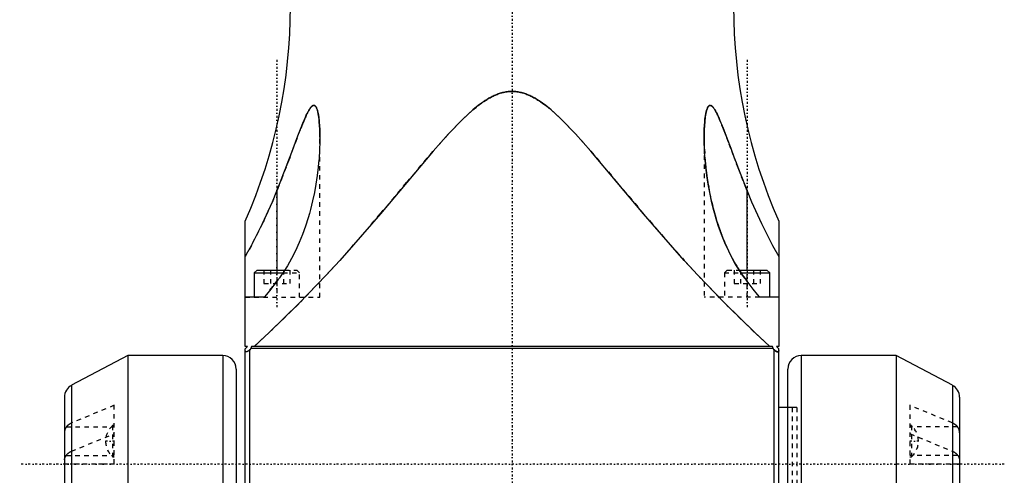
# Model space of a CAD drawing. Extents: x -109 to 109, y -1 to 887.
# Tile 6 of 15: x -109 to 109, y 352 to 452. Entities that reach past the tile are written whole.
import ezdxf

# ---------------------------------------------------------------- set-up
doc = ezdxf.new("R2010")
doc.units = 0
doc.linetypes.add('CENTER', pattern=[1.5, 0.45, -0.5, 0.05, -0.5])
doc.linetypes.add('DASHED', pattern=[2, 1, -1])
for name, color, linetype in [('AM_0', 7, 'CONTINUOUS'), ('AM_3', 7, 'DASHED'), ('AM_7', 7, 'CENTER')]:
    doc.layers.add(name, color=color, linetype=linetype)

msp = doc.modelspace()

# ---------------------------------------------------------------- linework, layer by layer
at = {"layer": 'AM_0', "color": 7, "linetype": 'CONTINUOUS'}
for p, q in [((-52, 414.45), (-52, 396.89)), ((52, 396.89), (52, 414.45)), ((-59, 380), (-59, 407.71)), ((59, 407.71), (59, 380)), ((-56.4, 396.89), (-57, 396.29)), ((-56.4, 396.89), (-50.27, 396.89)), ((50.27, 396.89), (56.4, 396.89)), ((57, 396.29), (56.4, 396.89)), ((-57, 396.29), (-57, 390.89)), ((-57, 396.29), (-50.66, 396.29)), ((50.66, 396.29), (57, 396.29)), ((57, 390.89), (57, 396.29)), ((-54.79, 390.89), (-59, 390.89)), ((59, 390.89), (54.79, 390.89)), ((-59, 379.5), (-58.5, 380)), ((-58.5, 380), (-59, 380)), ((-59, 262), (-59, 379.5)), ((-57.75, 379.51), (-58, 379.26)), ((-58, 261), (-58, 379.26)), ((-57.64, 380), (-57.75, 379.51)), ((57.75, 379.51), (-57.75, 379.51)), ((57.64, 380), (-57.64, 380)), ((57.75, 379.51), (57.64, 380)), ((58, 379.26), (57.75, 379.51)), ((58, 322), (58, 379.26)), ((59, 380), (58.5, 380)), ((58.5, 380), (59, 379.5)), ((59, 262), (59, 379.5)), ((-85, 378), (-97.41, 371.4)), ((-64, 378), (-85, 378)), ((-85, 378), (-85, 198)), ((-64, 378), (-64, 198)), ((85, 378), (64, 378)), ((64, 378), (64, 322)), ((97.41, 371.4), (85, 378)), ((85, 378), (85, 198)), ((-61, 375), (-61, 201)), ((61, 229.8), (61, 375)), ((-97.41, 371.4), (-97.41, 283.18)), ((97.41, 371.4), (97.41, 283.18)), ((-99, 368.75), (-99, 207.25)), ((99, 368.75), (99, 207.25)), ((61, 366.5), (59, 366.5))]:
    msp.add_line(p, q, dxfattribs=at)
for points in [[(57.04, 380, 0), (53.63, 383.13, 0), (47.12, 389.47, 0), (41.1, 395.77, 0), (38.11, 399.03, 0), (35.03, 402.48, 0), (29.12, 409.34, 0), (23.3, 416.27, 0), (17.45, 423.17, 0), (14.02, 427.02, 0), (12.97, 428.15, 0), (11.89, 429.27, 0), (11.35, 429.81, 0), (10.81, 430.34, 0), (9.73, 431.36, 0), (8.65, 432.31, 0), (7.46, 433.28, 0), (6.23, 434.17, 0), (5.52, 434.63, 0), (5.31, 434.76, 0), (5.09, 434.89, 0), (4.97, 434.95, 0), (4.86, 435.01, 0), (4.63, 435.14, 0), (4.41, 435.25, 0), (4.3, 435.31, 0), (4.18, 435.36, 0), (3.97, 435.47, 0), (3.75, 435.56, 0), (3.64, 435.61, 0), (3.53, 435.66, 0), (3.3, 435.75, 0), (3.07, 435.84, 0), (2.83, 435.92, 0), (2.59, 436, 0), (2.34, 436.07, 0), (2.22, 436.11, 0), (2.09, 436.14, 0), (1.85, 436.2, 0), (1.6, 436.25, 0), (1.35, 436.3, 0), (1.1, 436.33, 0), (0.85, 436.36, 0), (0.72, 436.37, 0), (0.6, 436.38, 0), (0.36, 436.4, 0), (0.12, 436.41, 0), (0, 436.41, 0), (-0.12, 436.41, 0), (-0.36, 436.4, 0), (-0.6, 436.38, 0), (-0.72, 436.37, 0), (-0.85, 436.36, 0), (-1.1, 436.33, 0), (-1.35, 436.3, 0), (-1.6, 436.25, 0), (-1.85, 436.2, 0), (-2.09, 436.14, 0), (-2.22, 436.11, 0), (-2.34, 436.07, 0), (-2.59, 436, 0), (-2.83, 435.92, 0), (-3.07, 435.84, 0), (-3.3, 435.75, 0), (-3.53, 435.66, 0), (-3.64, 435.61, 0), (-3.75, 435.56, 0), (-3.97, 435.47, 0), (-4.18, 435.36, 0), (-4.3, 435.31, 0), (-4.41, 435.25, 0), (-4.63, 435.14, 0), (-4.86, 435.01, 0), (-4.97, 434.95, 0), (-5.09, 434.89, 0), (-5.31, 434.76, 0), (-5.52, 434.63, 0), (-5.73, 434.5, 0), (-5.93, 434.37, 0), (-6.13, 434.24, 0), (-6.23, 434.17, 0), (-6.33, 434.1, 0), (-6.54, 433.96, 0), (-6.74, 433.81, 0), (-7.46, 433.28, 0), (-8.65, 432.31, 0), (-9.73, 431.36, 0), (-10.81, 430.34, 0), (-11.35, 429.81, 0), (-11.89, 429.27, 0), (-12.97, 428.15, 0), (-14.02, 427.02, 0), (-17.45, 423.17, 0), (-23.3, 416.27, 0), (-29.12, 409.34, 0), (-35.03, 402.48, 0), (-38.11, 399.03, 0), (-41.1, 395.77, 0), (-47.12, 389.47, 0), (-53.63, 383.13, 0), (-57.04, 380, 0)], [(-52, 414.45, 0), (-51.71, 415.17, 0), (-51.15, 416.6, 0), (-50.59, 418.04, 0), (-50.31, 418.76, 0), (-50.04, 419.47, 0), (-49.49, 420.91, 0), (-48.95, 422.35, 0), (-48.41, 423.78, 0), (-47.88, 425.19, 0), (-47.34, 426.61, 0), (-47.07, 427.32, 0), (-46.8, 428.02, 0), (-46.25, 429.39, 0), (-45.91, 430.22, 0), (-45.81, 430.45, 0), (-45.71, 430.68, 0), (-45.66, 430.8, 0), (-45.6, 430.91, 0), (-45.5, 431.13, 0), (-45.4, 431.35, 0), (-45.3, 431.56, 0), (-45.19, 431.76, 0), (-45.08, 431.97, 0), (-45.03, 432.07, 0), (-44.97, 432.17, 0), (-44.85, 432.37, 0), (-44.74, 432.55, 0), (-44.62, 432.73, 0), (-44.55, 432.82, 0), (-44.52, 432.85, 0), (-44.5, 432.87, 0), (-44.49, 432.89, 0), (-44.48, 432.9, 0), (-44.46, 432.93, 0), (-44.44, 432.95, 0), (-44.42, 432.97, 0), (-44.4, 433, 0), (-44.38, 433.02, 0), (-44.37, 433.03, 0), (-44.36, 433.04, 0), (-44.33, 433.06, 0), (-44.31, 433.08, 0), (-44.3, 433.09, 0), (-44.29, 433.11, 0), (-44.27, 433.12, 0), (-44.25, 433.14, 0), (-44.24, 433.15, 0), (-44.23, 433.16, 0), (-44.2, 433.18, 0), (-44.18, 433.2, 0), (-44.16, 433.21, 0), (-44.14, 433.23, 0), (-44.12, 433.24, 0), (-44.1, 433.25, 0), (-44.09, 433.25, 0), (-44.07, 433.26, 0), (-44.05, 433.28, 0), (-44.03, 433.29, 0), (-44.01, 433.29, 0), (-43.98, 433.3, 0), (-43.97, 433.31, 0), (-43.96, 433.31, 0), (-43.94, 433.32, 0), (-43.92, 433.32, 0), (-43.9, 433.32, 0), (-43.87, 433.33, 0), (-43.85, 433.33, 0), (-43.84, 433.33, 0), (-43.83, 433.33, 0), (-43.81, 433.33, 0), (-43.79, 433.32, 0), (-43.77, 433.32, 0), (-43.75, 433.32, 0), (-43.73, 433.31, 0), (-43.72, 433.31, 0), (-43.71, 433.3, 0), (-43.69, 433.3, 0), (-43.67, 433.29, 0), (-43.65, 433.28, 0), (-43.63, 433.27, 0), (-43.61, 433.26, 0), (-43.6, 433.25, 0), (-43.59, 433.24, 0), (-43.57, 433.23, 0), (-43.56, 433.21, 0), (-43.55, 433.21, 0), (-43.54, 433.2, 0), (-43.52, 433.18, 0), (-43.5, 433.17, 0), (-43.49, 433.16, 0), (-43.49, 433.15, 0), (-43.47, 433.13, 0), (-43.45, 433.11, 0), (-43.44, 433.09, 0), (-43.42, 433.07, 0), (-43.41, 433.05, 0), (-43.4, 433.04, 0), (-43.39, 433.02, 0), (-43.37, 433, 0), (-43.36, 432.98, 0), (-43.35, 432.95, 0), (-43.33, 432.93, 0), (-43.32, 432.9, 0), (-43.31, 432.89, 0), (-43.3, 432.88, 0), (-43.29, 432.85, 0), (-43.28, 432.83, 0), (-43.27, 432.81, 0), (-43.23, 432.73, 0), (-43.16, 432.55, 0), (-43.09, 432.34, 0), (-43.05, 432.23, 0), (-43.02, 432.1, 0), (-42.95, 431.82, 0), (-42.88, 431.5, 0), (-42.81, 431.14, 0), (-42.76, 430.74, 0), (-42.7, 430.33, 0), (-42.68, 430.12, 0), (-42.66, 429.91, 0), (-42.62, 429.48, 0), (-42.59, 429.04, 0), (-42.56, 428.6, 0), (-42.54, 428.17, 0), (-42.52, 427.74, 0), (-42.52, 427.53, 0), (-42.51, 427.32, 0), (-42.5, 426.89, 0), (-42.5, 426.46, 0), (-42.5, 426.25, 0)], [(42.5, 426.25, 0), (42.5, 426.81, 0), (42.53, 427.92, 0), (42.58, 429, 0), (42.63, 429.56, 0), (42.68, 430.12, 0), (42.76, 430.76, 0), (42.78, 430.94, 0), (42.81, 431.11, 0), (42.83, 431.2, 0), (42.84, 431.29, 0), (42.87, 431.45, 0), (42.9, 431.62, 0), (42.94, 431.78, 0), (42.98, 431.94, 0), (43.02, 432.1, 0), (43.04, 432.18, 0), (43.06, 432.26, 0), (43.11, 432.41, 0), (43.16, 432.56, 0), (43.22, 432.7, 0), (43.28, 432.83, 0), (43.31, 432.9, 0), (43.33, 432.92, 0), (43.34, 432.94, 0), (43.34, 432.95, 0), (43.35, 432.96, 0), (43.36, 432.98, 0), (43.37, 433, 0), (43.38, 433, 0), (43.38, 433.01, 0), (43.39, 433.03, 0), (43.41, 433.05, 0), (43.41, 433.06, 0), (43.42, 433.07, 0), (43.43, 433.08, 0), (43.44, 433.1, 0), (43.46, 433.11, 0), (43.47, 433.13, 0), (43.48, 433.14, 0), (43.49, 433.15, 0), (43.5, 433.16, 0), (43.51, 433.17, 0), (43.52, 433.19, 0), (43.54, 433.2, 0), (43.55, 433.21, 0), (43.57, 433.22, 0), (43.57, 433.23, 0), (43.58, 433.23, 0), (43.6, 433.24, 0), (43.61, 433.25, 0), (43.62, 433.26, 0), (43.64, 433.27, 0), (43.66, 433.28, 0), (43.66, 433.28, 0), (43.67, 433.29, 0), (43.69, 433.3, 0), (43.7, 433.3, 0), (43.72, 433.31, 0), (43.73, 433.31, 0), (43.75, 433.32, 0), (43.76, 433.32, 0), (43.77, 433.32, 0), (43.78, 433.32, 0), (43.8, 433.32, 0), (43.82, 433.33, 0), (43.83, 433.33, 0), (43.85, 433.33, 0), (43.86, 433.33, 0), (43.87, 433.33, 0), (43.88, 433.32, 0), (43.9, 433.32, 0), (43.91, 433.32, 0), (43.92, 433.32, 0), (43.93, 433.32, 0), (43.95, 433.31, 0), (43.96, 433.31, 0), (43.97, 433.31, 0), (43.99, 433.3, 0), (44, 433.3, 0), (44.02, 433.29, 0), (44.04, 433.28, 0), (44.06, 433.27, 0), (44.06, 433.27, 0), (44.07, 433.26, 0), (44.09, 433.25, 0), (44.11, 433.24, 0), (44.13, 433.23, 0), (44.14, 433.22, 0), (44.16, 433.21, 0), (44.17, 433.2, 0), (44.18, 433.2, 0), (44.2, 433.19, 0), (44.21, 433.17, 0), (44.23, 433.16, 0), (44.25, 433.14, 0), (44.26, 433.13, 0), (44.27, 433.12, 0), (44.28, 433.11, 0), (44.3, 433.1, 0), (44.32, 433.08, 0), (44.33, 433.06, 0), (44.35, 433.05, 0), (44.37, 433.03, 0), (44.38, 433.02, 0), (44.38, 433.01, 0), (44.4, 432.99, 0), (44.42, 432.98, 0), (44.48, 432.91, 0), (44.53, 432.85, 0), (44.57, 432.78, 0), (44.67, 432.65, 0), (44.77, 432.5, 0), (44.82, 432.42, 0), (44.88, 432.33, 0), (44.99, 432.14, 0), (45.11, 431.93, 0), (45.17, 431.81, 0), (45.23, 431.69, 0), (45.36, 431.42, 0), (45.5, 431.13, 0), (45.64, 430.82, 0), (45.79, 430.5, 0), (45.93, 430.17, 0), (46, 430, 0), (46.07, 429.83, 0), (46.21, 429.49, 0), (46.36, 429.15, 0), (46.83, 427.94, 0), (47.61, 425.92, 0), (48.39, 423.83, 0), (49.17, 421.75, 0), (49.57, 420.71, 0), (49.96, 419.67, 0), (50.77, 417.57, 0), (51.59, 415.49, 0), (52, 414.45, 0)], [(-42.5, 426.25, 0), (-42.51, 425.32, 0), (-42.57, 423.43, 0), (-42.69, 421.56, 0), (-42.77, 420.62, 0), (-42.87, 419.68, 0), (-43.1, 417.8, 0), (-43.38, 415.92, 0), (-43.72, 414.04, 0), (-44.12, 412.17, 0), (-44.58, 410.3, 0), (-44.83, 409.37, 0), (-45.1, 408.45, 0), (-45.69, 406.6, 0), (-46.35, 404.77, 0), (-47.09, 402.96, 0), (-47.9, 401.17, 0), (-48.78, 399.44, 0), (-49.23, 398.63, 0), (-49.68, 397.85, 0), (-50.6, 396.39, 0), (-51.14, 395.59, 0), (-51.3, 395.37, 0), (-51.45, 395.15, 0), (-51.53, 395.05, 0), (-51.61, 394.94, 0), (-51.77, 394.73, 0), (-51.92, 394.52, 0), (-52, 394.42, 0)], [(52, 394.42, 0), (51.92, 394.52, 0), (51.77, 394.73, 0), (51.61, 394.94, 0), (51.53, 395.04, 0), (51.46, 395.15, 0), (51.3, 395.37, 0), (51.15, 395.58, 0), (50.61, 396.38, 0), (49.69, 397.83, 0), (49.24, 398.6, 0), (48.8, 399.41, 0), (47.93, 401.11, 0), (47.11, 402.9, 0), (46.37, 404.73, 0), (45.7, 406.56, 0), (45.11, 408.41, 0), (44.84, 409.34, 0), (44.59, 410.27, 0), (44.13, 412.14, 0), (43.73, 414.02, 0), (43.38, 415.91, 0), (43.1, 417.8, 0), (42.87, 419.68, 0), (42.77, 420.63, 0), (42.69, 421.57, 0), (42.57, 423.46, 0), (42.51, 425.31, 0), (42.5, 426.25, 0)], [(-59, 399.9, 0), (-57.66, 402.33, 0), (-55.19, 407.19, 0), (-53.01, 412, 0), (-52, 414.45, 0)], [(52, 414.45, 0), (53.01, 412, 0), (55.19, 407.19, 0), (57.66, 402.33, 0), (59, 399.9, 0)], [(-52, 394.42, 0), (-52.46, 393.83, 0), (-53.38, 392.64, 0), (-54.31, 391.47, 0), (-54.79, 390.89, 0)], [(54.79, 390.89, 0), (54.31, 391.47, 0), (53.38, 392.64, 0), (52.46, 393.83, 0), (52, 394.42, 0)], [(-58, 379.26, 0), (-58.01, 379.25, 0), (-58.02, 379.24, 0), (-58.04, 379.22, 0), (-58.05, 379.21, 0), (-58.05, 379.21, 0), (-58.07, 379.19, 0), (-58.08, 379.18, 0), (-58.1, 379.16, 0), (-58.11, 379.15, 0), (-58.13, 379.14, 0), (-58.14, 379.13, 0), (-58.14, 379.12, 0), (-58.16, 379.11, 0), (-58.17, 379.1, 0), (-58.19, 379.08, 0), (-58.2, 379.07, 0), (-58.22, 379.06, 0), (-58.23, 379.05, 0), (-58.23, 379.05, 0), (-58.25, 379.04, 0), (-58.26, 379.02, 0), (-58.27, 379.02, 0), (-58.28, 379.01, 0), (-58.29, 379, 0), (-58.31, 378.99, 0), (-58.31, 378.99, 0), (-58.32, 378.98, 0), (-58.34, 378.97, 0), (-58.35, 378.96, 0), (-58.36, 378.95, 0), (-58.38, 378.94, 0), (-58.39, 378.93, 0), (-58.4, 378.93, 0), (-58.41, 378.92, 0), (-58.42, 378.92, 0), (-58.43, 378.91, 0), (-58.45, 378.9, 0), (-58.46, 378.89, 0), (-58.47, 378.88, 0), (-58.48, 378.88, 0), (-58.49, 378.88, 0), (-58.5, 378.87, 0), (-58.51, 378.86, 0), (-58.53, 378.86, 0), (-58.54, 378.85, 0), (-58.55, 378.85, 0), (-58.56, 378.84, 0), (-58.57, 378.84, 0), (-58.58, 378.84, 0), (-58.59, 378.83, 0), (-58.6, 378.83, 0), (-58.62, 378.82, 0), (-58.63, 378.82, 0), (-58.63, 378.82, 0), (-58.64, 378.82, 0), (-58.65, 378.81, 0), (-58.67, 378.81, 0), (-58.68, 378.81, 0), (-58.69, 378.8, 0), (-58.7, 378.8, 0), (-58.71, 378.8, 0), (-58.71, 378.8, 0), (-58.72, 378.8, 0), (-58.73, 378.8, 0), (-58.74, 378.8, 0), (-58.74, 378.8, 0), (-58.76, 378.8, 0), (-58.77, 378.8, 0), (-58.77, 378.8, 0), (-58.78, 378.8, 0), (-58.79, 378.8, 0), (-58.79, 378.8, 0), (-58.8, 378.8, 0), (-58.81, 378.8, 0), (-58.82, 378.81, 0), (-58.83, 378.81, 0), (-58.83, 378.81, 0), (-58.84, 378.81, 0), (-58.85, 378.81, 0), (-58.86, 378.82, 0), (-58.86, 378.82, 0), (-58.87, 378.82, 0), (-58.87, 378.83, 0), (-58.88, 378.83, 0), (-58.89, 378.83, 0), (-58.89, 378.84, 0), (-58.9, 378.84, 0), (-58.9, 378.85, 0), (-58.91, 378.85, 0), (-58.91, 378.85, 0), (-58.92, 378.86, 0), (-58.92, 378.86, 0), (-58.93, 378.87, 0), (-58.93, 378.87, 0), (-58.94, 378.88, 0), (-58.94, 378.89, 0), (-58.94, 378.89, 0), (-58.95, 378.89, 0), (-58.95, 378.9, 0), (-58.96, 378.91, 0), (-58.96, 378.91, 0), (-58.96, 378.92, 0), (-58.97, 378.93, 0), (-58.97, 378.93, 0), (-58.97, 378.94, 0), (-58.97, 378.94, 0), (-58.98, 378.95, 0), (-58.98, 378.96, 0), (-58.98, 378.96, 0), (-58.98, 378.97, 0), (-58.98, 378.98, 0), (-58.98, 378.98, 0), (-58.99, 378.99, 0), (-58.99, 378.99, 0), (-58.99, 379, 0), (-58.99, 379.03, 0), (-59, 379.09, 0), (-59, 379.12, 0)], [(59, 379.12, 0), (59, 379.11, 0), (59, 379.1, 0), (59, 379.09, 0), (59, 379.08, 0), (59, 379.08, 0), (59, 379.07, 0), (59, 379.06, 0), (59, 379.05, 0), (58.99, 379.03, 0), (58.99, 379.02, 0), (58.99, 379.02, 0), (58.99, 379.01, 0), (58.99, 379, 0), (58.99, 378.99, 0), (58.99, 378.98, 0), (58.98, 378.98, 0), (58.98, 378.97, 0), (58.98, 378.96, 0), (58.98, 378.96, 0), (58.97, 378.95, 0), (58.97, 378.94, 0), (58.97, 378.94, 0), (58.97, 378.93, 0), (58.96, 378.92, 0), (58.96, 378.92, 0), (58.96, 378.91, 0), (58.96, 378.91, 0), (58.95, 378.9, 0), (58.95, 378.9, 0), (58.94, 378.89, 0), (58.94, 378.88, 0), (58.93, 378.88, 0), (58.93, 378.87, 0), (58.93, 378.87, 0), (58.92, 378.86, 0), (58.92, 378.86, 0), (58.91, 378.85, 0), (58.91, 378.85, 0), (58.9, 378.84, 0), (58.9, 378.84, 0), (58.89, 378.84, 0), (58.89, 378.83, 0), (58.88, 378.83, 0), (58.87, 378.82, 0), (58.86, 378.82, 0), (58.86, 378.82, 0), (58.85, 378.81, 0), (58.85, 378.81, 0), (58.84, 378.81, 0), (58.83, 378.81, 0), (58.82, 378.8, 0), (58.81, 378.8, 0), (58.8, 378.8, 0), (58.8, 378.8, 0), (58.79, 378.8, 0), (58.78, 378.8, 0), (58.77, 378.8, 0), (58.76, 378.8, 0), (58.75, 378.8, 0), (58.74, 378.8, 0), (58.74, 378.8, 0), (58.73, 378.8, 0), (58.72, 378.8, 0), (58.71, 378.8, 0), (58.7, 378.8, 0), (58.7, 378.8, 0), (58.68, 378.8, 0), (58.67, 378.81, 0), (58.67, 378.81, 0), (58.66, 378.81, 0), (58.65, 378.81, 0), (58.64, 378.82, 0), (58.62, 378.82, 0), (58.61, 378.82, 0), (58.6, 378.83, 0), (58.59, 378.83, 0), (58.58, 378.83, 0), (58.57, 378.84, 0), (58.56, 378.84, 0), (58.55, 378.85, 0), (58.53, 378.86, 0), (58.52, 378.86, 0), (58.51, 378.86, 0), (58.51, 378.87, 0), (58.49, 378.87, 0), (58.48, 378.88, 0), (58.47, 378.89, 0), (58.45, 378.9, 0), (58.44, 378.9, 0), (58.43, 378.91, 0), (58.43, 378.91, 0), (58.41, 378.92, 0), (58.4, 378.93, 0), (58.39, 378.94, 0), (58.37, 378.95, 0), (58.36, 378.95, 0), (58.35, 378.96, 0), (58.35, 378.96, 0), (58.33, 378.97, 0), (58.32, 378.98, 0), (58.31, 378.99, 0), (58.29, 379, 0), (58.28, 379.01, 0), (58.27, 379.02, 0), (58.27, 379.02, 0), (58.25, 379.03, 0), (58.24, 379.04, 0), (58.23, 379.05, 0), (58.23, 379.05, 0), (58.21, 379.06, 0), (58.2, 379.07, 0), (58.2, 379.08, 0), (58.19, 379.08, 0), (58.18, 379.09, 0), (58.16, 379.11, 0), (58.15, 379.12, 0), (58.14, 379.13, 0), (58.12, 379.14, 0), (58.12, 379.15, 0), (58.11, 379.15, 0), (58.1, 379.16, 0), (58.08, 379.18, 0), (58.07, 379.19, 0), (58.06, 379.2, 0), (58.05, 379.21, 0), (58.04, 379.22, 0), (58.03, 379.23, 0), (58.02, 379.24, 0), (58.01, 379.25, 0), (58, 379.26, 0)]]:
    msp.add_polyline3d(points, dxfattribs=at)
for centre, radius, start, end in [((-166.36, 455.11), 117.36, 336.1762, 23.8238), ((166.36, 455.11), 117.36, 156.1762, 203.8238), ((-64, 375), 3, 0, 90), ((64, 375), 3, 90, 180), ((-96, 368.75), 3, 118, 180), ((96, 368.75), 3, 0, 62)]:
    msp.add_arc(centre, radius, start, end, dxfattribs=at)
at = {"layer": 'AM_3', "color": 6, "linetype": 'DASHED'}
for p, q in [((-42.5, 390.89), (-42.5, 426.25)), ((42.5, 426.25), (42.5, 390.89)), ((52, 390.89), (52, 414.45)), ((-54.86, 396.89), (-54.86, 393.89)), ((-53.43, 396.89), (-53.43, 393.89)), ((-52, 396.89), (-52, 390.89)), ((-50.57, 396.89), (-50.57, 393.89)), ((-50.27, 396.89), (-47.6, 396.89)), ((-49.14, 396.89), (-49.14, 393.89)), ((-47, 396.29), (-47.6, 396.89)), ((47.6, 396.89), (47, 396.29)), ((47.6, 396.89), (50.27, 396.89)), ((49.14, 396.89), (49.14, 393.89)), ((49.91, 397.47), (50.43, 396.65)), ((50.43, 396.65), (50.95, 395.87)), ((50.57, 396.89), (50.57, 393.89)), ((53.43, 396.89), (53.43, 393.89)), ((54.86, 396.89), (54.86, 393.89)), ((-52.41, 393.89), (-52, 394.42)), ((-50.66, 396.29), (-47, 396.29)), ((-47, 390.89), (-47, 396.29)), ((47, 396.29), (47, 390.89)), ((47, 396.29), (50.66, 396.29)), ((50.95, 395.87), (51.49, 395.11)), ((51.49, 395.11), (52, 394.42)), ((-54.86, 393.89), (-49.14, 393.89)), ((-54.79, 390.89), (-52.41, 393.89)), ((49.14, 393.89), (54.86, 393.89)), ((-59, 390.89), (-42.5, 390.89)), ((54.79, 390.89), (42.5, 390.89)), ((-88, 366.98), (-97.41, 363.07)), ((-88, 354.04), (-88, 366.98)), ((62, 366.5), (61, 366.5)), ((63, 366.5), (61, 366.5)), ((62, 366.5), (62, 273.5)), ((63, 366.5), (63, 273.5)), ((88, 366.98), (88, 354.04)), ((97.41, 363.07), (88, 366.98)), ((-98.59, 362.19), (-88, 362.19)), ((-88, 362.49), (-88.34, 362.49)), ((-88.34, 362.49), (-88.34, 355.59)), ((88.34, 362.49), (88, 362.49)), ((98.59, 362.19), (88, 362.19)), ((88.34, 362.49), (88.34, 355.59)), ((-97.41, 356.82), (-88, 360.72)), ((88, 360.72), (97.41, 356.82)), ((-98.62, 355.89), (-88, 355.89)), ((-88.34, 355.59), (-88, 355.59)), ((98.62, 355.89), (88, 355.89)), ((88, 355.59), (88.34, 355.59)), ((-99, 354.04), (-88, 354.04)), ((88, 354.04), (99, 354.04))]:
    msp.add_line(p, q, dxfattribs=at)
for points in [[(-57.04, 380, 0), (-53.63, 383.13, 0), (-47.12, 389.47, 0), (-41.1, 395.77, 0), (-38.11, 399.03, 0), (-35.03, 402.48, 0), (-29.12, 409.34, 0), (-23.3, 416.27, 0), (-17.45, 423.17, 0), (-14.02, 427.02, 0), (-12.97, 428.15, 0), (-11.89, 429.27, 0), (-11.35, 429.81, 0), (-10.81, 430.34, 0), (-9.73, 431.36, 0), (-8.65, 432.31, 0), (-7.46, 433.28, 0), (-6.23, 434.17, 0), (-5.52, 434.63, 0), (-5.31, 434.76, 0), (-5.09, 434.89, 0), (-4.97, 434.95, 0), (-4.86, 435.01, 0), (-4.63, 435.14, 0), (-4.41, 435.25, 0), (-4.3, 435.31, 0), (-4.18, 435.36, 0), (-3.97, 435.47, 0), (-3.75, 435.56, 0), (-3.64, 435.61, 0), (-3.53, 435.66, 0), (-3.3, 435.75, 0), (-3.07, 435.84, 0), (-2.83, 435.92, 0), (-2.59, 436, 0), (-2.34, 436.07, 0), (-2.22, 436.11, 0), (-2.09, 436.14, 0), (-1.85, 436.2, 0), (-1.6, 436.25, 0), (-1.35, 436.3, 0), (-1.1, 436.33, 0), (-0.85, 436.36, 0), (-0.72, 436.37, 0), (-0.6, 436.38, 0), (-0.36, 436.4, 0), (-0.12, 436.41, 0), (0, 436.41, 0), (0.12, 436.41, 0), (0.36, 436.4, 0), (0.6, 436.38, 0), (0.72, 436.37, 0), (0.85, 436.36, 0), (1.1, 436.33, 0), (1.35, 436.3, 0), (1.6, 436.25, 0), (1.85, 436.2, 0), (2.09, 436.14, 0), (2.22, 436.11, 0), (2.34, 436.07, 0), (2.59, 436, 0), (2.83, 435.92, 0), (3.07, 435.84, 0), (3.3, 435.75, 0), (3.53, 435.66, 0), (3.64, 435.61, 0), (3.75, 435.56, 0), (3.97, 435.47, 0), (4.18, 435.36, 0), (4.3, 435.31, 0), (4.41, 435.25, 0), (4.63, 435.14, 0), (4.86, 435.01, 0), (4.97, 434.95, 0), (5.09, 434.89, 0), (5.31, 434.76, 0), (5.52, 434.63, 0), (5.73, 434.5, 0), (5.93, 434.37, 0), (6.13, 434.24, 0), (6.23, 434.17, 0), (6.33, 434.1, 0), (6.54, 433.96, 0), (6.74, 433.81, 0), (7.46, 433.28, 0), (8.65, 432.31, 0), (9.73, 431.36, 0), (10.81, 430.34, 0), (11.35, 429.81, 0), (11.89, 429.27, 0), (12.97, 428.15, 0), (14.02, 427.02, 0), (17.45, 423.17, 0), (23.3, 416.27, 0), (29.12, 409.34, 0), (35.03, 402.48, 0), (38.11, 399.03, 0), (41.1, 395.77, 0), (47.12, 389.47, 0), (53.63, 383.13, 0), (57.04, 380, 0)], [(-42.5, 426.25, 0), (-42.5, 426.81, 0), (-42.53, 427.92, 0), (-42.58, 429, 0), (-42.63, 429.56, 0), (-42.68, 430.12, 0), (-42.76, 430.76, 0), (-42.78, 430.94, 0), (-42.81, 431.11, 0), (-42.83, 431.2, 0), (-42.84, 431.29, 0), (-42.87, 431.45, 0), (-42.9, 431.62, 0), (-42.94, 431.78, 0), (-42.98, 431.94, 0), (-43.02, 432.1, 0), (-43.04, 432.18, 0), (-43.06, 432.26, 0), (-43.11, 432.41, 0), (-43.16, 432.56, 0), (-43.22, 432.7, 0), (-43.28, 432.83, 0), (-43.31, 432.9, 0), (-43.33, 432.92, 0), (-43.34, 432.94, 0), (-43.34, 432.95, 0), (-43.35, 432.96, 0), (-43.36, 432.98, 0), (-43.37, 433, 0), (-43.38, 433, 0), (-43.38, 433.01, 0), (-43.39, 433.03, 0), (-43.41, 433.05, 0), (-43.41, 433.06, 0), (-43.42, 433.07, 0), (-43.43, 433.08, 0), (-43.44, 433.1, 0), (-43.46, 433.11, 0), (-43.47, 433.13, 0), (-43.48, 433.14, 0), (-43.49, 433.15, 0), (-43.5, 433.16, 0), (-43.51, 433.17, 0), (-43.52, 433.19, 0), (-43.54, 433.2, 0), (-43.55, 433.21, 0), (-43.57, 433.22, 0), (-43.57, 433.23, 0), (-43.58, 433.23, 0), (-43.6, 433.24, 0), (-43.61, 433.25, 0), (-43.62, 433.26, 0), (-43.64, 433.27, 0), (-43.66, 433.28, 0), (-43.66, 433.28, 0), (-43.67, 433.29, 0), (-43.69, 433.3, 0), (-43.7, 433.3, 0), (-43.72, 433.31, 0), (-43.73, 433.31, 0), (-43.75, 433.32, 0), (-43.76, 433.32, 0), (-43.77, 433.32, 0), (-43.78, 433.32, 0), (-43.8, 433.32, 0), (-43.82, 433.33, 0), (-43.83, 433.33, 0), (-43.85, 433.33, 0), (-43.86, 433.33, 0), (-43.87, 433.33, 0), (-43.88, 433.32, 0), (-43.9, 433.32, 0), (-43.91, 433.32, 0), (-43.92, 433.32, 0), (-43.93, 433.32, 0), (-43.95, 433.31, 0), (-43.96, 433.31, 0), (-43.97, 433.31, 0), (-43.99, 433.3, 0), (-44, 433.3, 0), (-44.02, 433.29, 0), (-44.04, 433.28, 0), (-44.06, 433.27, 0), (-44.06, 433.27, 0), (-44.07, 433.26, 0), (-44.09, 433.25, 0), (-44.11, 433.24, 0), (-44.13, 433.23, 0), (-44.14, 433.22, 0), (-44.16, 433.21, 0), (-44.17, 433.2, 0), (-44.18, 433.2, 0), (-44.2, 433.19, 0), (-44.21, 433.17, 0), (-44.23, 433.16, 0), (-44.25, 433.14, 0), (-44.26, 433.13, 0), (-44.27, 433.12, 0), (-44.28, 433.11, 0), (-44.3, 433.1, 0), (-44.32, 433.08, 0), (-44.33, 433.06, 0), (-44.35, 433.05, 0), (-44.37, 433.03, 0), (-44.38, 433.02, 0), (-44.38, 433.01, 0), (-44.4, 432.99, 0), (-44.42, 432.98, 0), (-44.48, 432.91, 0), (-44.53, 432.85, 0), (-44.57, 432.78, 0), (-44.67, 432.65, 0), (-44.77, 432.5, 0), (-44.82, 432.42, 0), (-44.88, 432.33, 0), (-44.99, 432.14, 0), (-45.11, 431.93, 0), (-45.17, 431.81, 0), (-45.23, 431.69, 0), (-45.36, 431.42, 0), (-45.5, 431.13, 0), (-45.64, 430.82, 0), (-45.79, 430.5, 0), (-45.93, 430.17, 0), (-46, 430, 0), (-46.07, 429.83, 0), (-46.21, 429.49, 0), (-46.36, 429.15, 0), (-46.83, 427.94, 0), (-47.61, 425.92, 0), (-48.39, 423.83, 0), (-49.17, 421.75, 0), (-49.57, 420.71, 0), (-49.96, 419.67, 0), (-50.77, 417.57, 0), (-51.59, 415.49, 0), (-52, 414.45, 0)], [(52, 414.45, 0), (51.71, 415.17, 0), (51.15, 416.6, 0), (50.59, 418.04, 0), (50.31, 418.76, 0), (50.04, 419.47, 0), (49.49, 420.91, 0), (48.95, 422.35, 0), (48.41, 423.78, 0), (47.88, 425.19, 0), (47.34, 426.61, 0), (47.07, 427.32, 0), (46.8, 428.02, 0), (46.25, 429.39, 0), (45.91, 430.22, 0), (45.81, 430.45, 0), (45.71, 430.68, 0), (45.66, 430.8, 0), (45.6, 430.91, 0), (45.5, 431.13, 0), (45.4, 431.35, 0), (45.3, 431.56, 0), (45.19, 431.76, 0), (45.08, 431.97, 0), (45.03, 432.07, 0), (44.97, 432.17, 0), (44.85, 432.37, 0), (44.74, 432.55, 0), (44.62, 432.73, 0), (44.55, 432.82, 0), (44.52, 432.85, 0), (44.5, 432.87, 0), (44.49, 432.89, 0), (44.48, 432.9, 0), (44.46, 432.93, 0), (44.44, 432.95, 0), (44.42, 432.97, 0), (44.4, 433, 0), (44.38, 433.02, 0), (44.37, 433.03, 0), (44.36, 433.04, 0), (44.33, 433.06, 0), (44.31, 433.08, 0), (44.3, 433.09, 0), (44.29, 433.11, 0), (44.27, 433.12, 0), (44.25, 433.14, 0), (44.24, 433.15, 0), (44.23, 433.16, 0), (44.2, 433.18, 0), (44.18, 433.2, 0), (44.16, 433.21, 0), (44.14, 433.23, 0), (44.12, 433.24, 0), (44.1, 433.25, 0), (44.09, 433.25, 0), (44.07, 433.26, 0), (44.05, 433.28, 0), (44.03, 433.29, 0), (44.01, 433.29, 0), (43.98, 433.3, 0), (43.97, 433.31, 0), (43.96, 433.31, 0), (43.94, 433.32, 0), (43.92, 433.32, 0), (43.9, 433.32, 0), (43.87, 433.33, 0), (43.85, 433.33, 0), (43.84, 433.33, 0), (43.83, 433.33, 0), (43.81, 433.33, 0), (43.79, 433.32, 0), (43.77, 433.32, 0), (43.75, 433.32, 0), (43.73, 433.31, 0), (43.72, 433.31, 0), (43.71, 433.3, 0), (43.69, 433.3, 0), (43.67, 433.29, 0), (43.65, 433.28, 0), (43.63, 433.27, 0), (43.61, 433.26, 0), (43.6, 433.25, 0), (43.59, 433.24, 0), (43.57, 433.23, 0), (43.56, 433.21, 0), (43.55, 433.21, 0), (43.54, 433.2, 0), (43.52, 433.18, 0), (43.5, 433.17, 0), (43.49, 433.16, 0), (43.49, 433.15, 0), (43.47, 433.13, 0), (43.45, 433.11, 0), (43.44, 433.09, 0), (43.42, 433.07, 0), (43.41, 433.05, 0), (43.4, 433.04, 0), (43.39, 433.02, 0), (43.37, 433, 0), (43.36, 432.98, 0), (43.35, 432.95, 0), (43.33, 432.93, 0), (43.32, 432.9, 0), (43.31, 432.89, 0), (43.3, 432.88, 0), (43.29, 432.85, 0), (43.28, 432.83, 0), (43.27, 432.81, 0), (43.23, 432.73, 0), (43.16, 432.55, 0), (43.09, 432.34, 0), (43.05, 432.23, 0), (43.02, 432.1, 0), (42.95, 431.82, 0), (42.88, 431.5, 0), (42.81, 431.14, 0), (42.76, 430.74, 0), (42.7, 430.33, 0), (42.68, 430.12, 0), (42.66, 429.91, 0), (42.62, 429.48, 0), (42.59, 429.04, 0), (42.56, 428.6, 0), (42.54, 428.17, 0), (42.52, 427.74, 0), (42.52, 427.53, 0), (42.51, 427.32, 0), (42.5, 426.89, 0), (42.5, 426.46, 0), (42.5, 426.25, 0)], [(42.5, 426.25, 0), (42.51, 425.38, 0), (42.56, 423.64, 0), (42.67, 421.9, 0), (42.74, 421.03, 0)], [(42.74, 421.03, 0), (42.78, 420.49, 0), (42.9, 419.41, 0), (43.03, 418.33, 0), (43.1, 417.79, 0)], [(43.1, 417.79, 0), (43.17, 417.25, 0), (43.34, 416.18, 0), (43.52, 415.11, 0), (43.62, 414.58, 0), (43.72, 414.04, 0), (43.94, 412.97, 0), (44.18, 411.91, 0), (44.44, 410.84, 0), (44.72, 409.78, 0), (45.02, 408.72, 0), (45.18, 408.2, 0), (45.34, 407.67, 0), (45.69, 406.62, 0), (46.05, 405.58, 0), (46.44, 404.53, 0), (46.86, 403.5, 0), (47.3, 402.47, 0), (47.53, 401.95, 0), (47.77, 401.44, 0), (48.26, 400.44, 0), (48.76, 399.47, 0), (49.02, 399, 0)], [(-52, 414.45, 0), (-53.01, 412, 0), (-55.19, 407.19, 0), (-57.66, 402.33, 0), (-59, 399.9, 0)], [(49.02, 399, 0), (49.17, 398.74, 0), (49.46, 398.22, 0), (49.76, 397.72, 0), (49.91, 397.47, 0)], [(58, 379.26, 0), (58.01, 379.25, 0), (58.02, 379.24, 0), (58.04, 379.22, 0), (58.05, 379.21, 0), (58.05, 379.21, 0), (58.07, 379.19, 0), (58.08, 379.18, 0), (58.1, 379.16, 0), (58.11, 379.15, 0), (58.13, 379.14, 0), (58.14, 379.13, 0), (58.14, 379.12, 0), (58.16, 379.11, 0), (58.17, 379.1, 0), (58.19, 379.08, 0), (58.2, 379.07, 0), (58.22, 379.06, 0), (58.23, 379.05, 0), (58.23, 379.05, 0), (58.25, 379.04, 0), (58.26, 379.02, 0), (58.27, 379.02, 0), (58.28, 379.01, 0), (58.29, 379, 0), (58.31, 378.99, 0), (58.31, 378.99, 0), (58.32, 378.98, 0), (58.34, 378.97, 0), (58.35, 378.96, 0), (58.36, 378.95, 0), (58.38, 378.94, 0), (58.39, 378.93, 0), (58.4, 378.93, 0), (58.41, 378.92, 0), (58.42, 378.92, 0), (58.43, 378.91, 0), (58.45, 378.9, 0), (58.46, 378.89, 0), (58.47, 378.88, 0), (58.48, 378.88, 0), (58.49, 378.88, 0), (58.5, 378.87, 0), (58.51, 378.86, 0), (58.53, 378.86, 0), (58.54, 378.85, 0), (58.55, 378.85, 0), (58.56, 378.84, 0), (58.57, 378.84, 0), (58.58, 378.84, 0), (58.59, 378.83, 0), (58.6, 378.83, 0), (58.62, 378.82, 0), (58.63, 378.82, 0), (58.63, 378.82, 0), (58.64, 378.82, 0), (58.65, 378.81, 0), (58.67, 378.81, 0), (58.68, 378.81, 0), (58.69, 378.8, 0), (58.7, 378.8, 0), (58.71, 378.8, 0), (58.71, 378.8, 0), (58.72, 378.8, 0), (58.73, 378.8, 0), (58.74, 378.8, 0), (58.74, 378.8, 0), (58.76, 378.8, 0), (58.77, 378.8, 0), (58.77, 378.8, 0), (58.78, 378.8, 0), (58.79, 378.8, 0), (58.79, 378.8, 0), (58.8, 378.8, 0), (58.81, 378.8, 0), (58.82, 378.81, 0), (58.83, 378.81, 0), (58.83, 378.81, 0), (58.84, 378.81, 0), (58.85, 378.81, 0), (58.86, 378.82, 0), (58.86, 378.82, 0), (58.87, 378.82, 0), (58.87, 378.83, 0), (58.88, 378.83, 0), (58.89, 378.83, 0), (58.89, 378.84, 0), (58.9, 378.84, 0), (58.9, 378.85, 0), (58.91, 378.85, 0), (58.91, 378.85, 0), (58.92, 378.86, 0), (58.92, 378.86, 0), (58.93, 378.87, 0), (58.93, 378.87, 0), (58.94, 378.88, 0), (58.94, 378.89, 0), (58.94, 378.89, 0), (58.95, 378.89, 0), (58.95, 378.9, 0), (58.96, 378.91, 0), (58.96, 378.91, 0), (58.96, 378.92, 0), (58.97, 378.93, 0), (58.97, 378.93, 0), (58.97, 378.94, 0), (58.97, 378.94, 0), (58.98, 378.95, 0), (58.98, 378.96, 0), (58.98, 378.96, 0), (58.98, 378.97, 0), (58.98, 378.98, 0), (58.98, 378.98, 0), (58.99, 378.99, 0), (58.99, 378.99, 0), (58.99, 379, 0), (58.99, 379.03, 0), (59, 379.09, 0), (59, 379.12, 0)], [(-98.59, 362.19, 0), (-98.61, 362.16, 0), (-98.65, 362.1, 0), (-98.69, 362.03, 0), (-98.71, 362, 0), (-98.73, 361.97, 0), (-98.77, 361.9, 0), (-98.8, 361.83, 0), (-98.83, 361.76, 0), (-98.86, 361.69, 0), (-98.88, 361.62, 0), (-98.9, 361.58, 0), (-98.91, 361.55, 0), (-98.93, 361.47, 0), (-98.95, 361.39, 0), (-98.96, 361.32, 0), (-98.97, 361.24, 0), (-98.98, 361.16, 0), (-98.99, 361.12, 0), (-98.99, 361.08, 0), (-99, 361, 0), (-99, 360.91, 0), (-99, 360.87, 0)], [(-97.41, 363.07, 0), (-97.45, 363.05, 0), (-97.53, 363.02, 0), (-97.61, 362.98, 0), (-97.65, 362.96, 0), (-97.69, 362.94, 0), (-97.76, 362.89, 0), (-97.84, 362.85, 0), (-97.91, 362.81, 0), (-97.98, 362.76, 0), (-98.05, 362.71, 0), (-98.08, 362.69, 0), (-98.11, 362.67, 0), (-98.17, 362.62, 0), (-98.23, 362.57, 0), (-98.29, 362.51, 0), (-98.35, 362.46, 0), (-98.41, 362.4, 0), (-98.43, 362.37, 0), (-98.46, 362.34, 0), (-98.51, 362.28, 0), (-98.56, 362.22, 0), (-98.59, 362.19, 0)], [(98.59, 362.19, 0), (98.56, 362.22, 0), (98.51, 362.28, 0), (98.46, 362.34, 0), (98.43, 362.37, 0), (98.41, 362.4, 0), (98.35, 362.46, 0), (98.29, 362.51, 0), (98.23, 362.57, 0), (98.17, 362.62, 0), (98.11, 362.67, 0), (98.08, 362.69, 0), (98.05, 362.71, 0), (97.98, 362.76, 0), (97.91, 362.81, 0), (97.84, 362.85, 0), (97.76, 362.89, 0), (97.69, 362.94, 0), (97.65, 362.96, 0), (97.61, 362.98, 0), (97.53, 363.02, 0), (97.45, 363.05, 0), (97.41, 363.07, 0)], [(99, 360.87, 0), (99, 360.91, 0), (99, 361, 0), (98.99, 361.08, 0), (98.99, 361.12, 0), (98.98, 361.16, 0), (98.97, 361.24, 0), (98.96, 361.32, 0), (98.95, 361.39, 0), (98.93, 361.47, 0), (98.91, 361.54, 0), (98.9, 361.58, 0), (98.88, 361.62, 0), (98.86, 361.69, 0), (98.83, 361.76, 0), (98.8, 361.83, 0), (98.77, 361.9, 0), (98.73, 361.97, 0), (98.71, 362, 0), (98.69, 362.03, 0), (98.65, 362.1, 0), (98.61, 362.16, 0), (98.59, 362.19, 0)], [(-99, 354.9, 0), (-99, 354.93, 0), (-99, 354.98, 0), (-98.99, 355.03, 0), (-98.99, 355.05, 0), (-98.99, 355.08, 0), (-98.98, 355.13, 0), (-98.96, 355.18, 0), (-98.95, 355.24, 0), (-98.93, 355.29, 0), (-98.91, 355.35, 0), (-98.9, 355.37, 0), (-98.89, 355.4, 0), (-98.87, 355.46, 0), (-98.84, 355.52, 0), (-98.82, 355.57, 0), (-98.78, 355.63, 0), (-98.75, 355.69, 0), (-98.73, 355.72, 0), (-98.72, 355.75, 0), (-98.68, 355.81, 0), (-98.64, 355.86, 0), (-98.62, 355.89, 0)], [(-98.62, 355.89, 0), (-98.6, 355.93, 0), (-98.55, 355.99, 0), (-98.49, 356.05, 0), (-98.47, 356.09, 0), (-98.44, 356.12, 0), (-98.38, 356.18, 0), (-98.32, 356.24, 0), (-98.26, 356.29, 0), (-98.2, 356.35, 0), (-98.13, 356.4, 0), (-98.1, 356.42, 0), (-98.07, 356.45, 0), (-98, 356.5, 0), (-97.93, 356.55, 0), (-97.86, 356.59, 0), (-97.78, 356.64, 0), (-97.7, 356.68, 0), (-97.66, 356.7, 0), (-97.62, 356.73, 0), (-97.53, 356.77, 0), (-97.45, 356.8, 0), (-97.41, 356.82, 0)], [(97.41, 356.82, 0), (97.45, 356.8, 0), (97.53, 356.77, 0), (97.62, 356.73, 0), (97.66, 356.7, 0), (97.7, 356.68, 0), (97.78, 356.64, 0), (97.86, 356.59, 0), (97.93, 356.55, 0), (98, 356.5, 0), (98.07, 356.45, 0), (98.1, 356.42, 0), (98.13, 356.4, 0), (98.2, 356.35, 0), (98.26, 356.29, 0), (98.32, 356.24, 0), (98.38, 356.18, 0), (98.44, 356.12, 0), (98.47, 356.09, 0), (98.49, 356.05, 0), (98.55, 355.99, 0), (98.6, 355.93, 0), (98.62, 355.89, 0)], [(98.62, 355.89, 0), (98.64, 355.86, 0), (98.68, 355.81, 0), (98.72, 355.75, 0), (98.74, 355.72, 0), (98.75, 355.69, 0), (98.79, 355.63, 0), (98.82, 355.57, 0), (98.84, 355.52, 0), (98.87, 355.46, 0), (98.89, 355.4, 0), (98.9, 355.38, 0), (98.91, 355.35, 0), (98.93, 355.29, 0), (98.95, 355.24, 0), (98.96, 355.18, 0), (98.98, 355.13, 0), (98.99, 355.08, 0), (98.99, 355.05, 0), (98.99, 355.03, 0), (99, 354.98, 0), (99, 354.93, 0), (99, 354.9, 0)]]:
    msp.add_polyline3d(points, dxfattribs=at)
for centre, start, end in [((-85.3, 359.04), 131.3662, 179.9713), ((85.3, 359.04), 0.0287, 48.6338), ((-85.3, 359.04), 180.0287, 228.6338), ((85.3, 359.04), 311.3662, 359.9713)]:
    msp.add_arc(centre, 4.6, start, end, dxfattribs=at)
at = {"layer": 'AM_7', "color": 4, "linetype": 'CENTER'}
for p, q in [((0, 584.21), (0, 326.01)), ((-52, 443.39), (-52, 388.39)), ((52, 443.39), (52, 388.39)), ((-87.9, 359.04), (-90, 359.04)), ((90, 359.04), (87.9, 359.04)), ((108.9, 354), (-108.9, 354))]:
    msp.add_line(p, q, dxfattribs=at)

doc.saveas('drawing.dxf')
